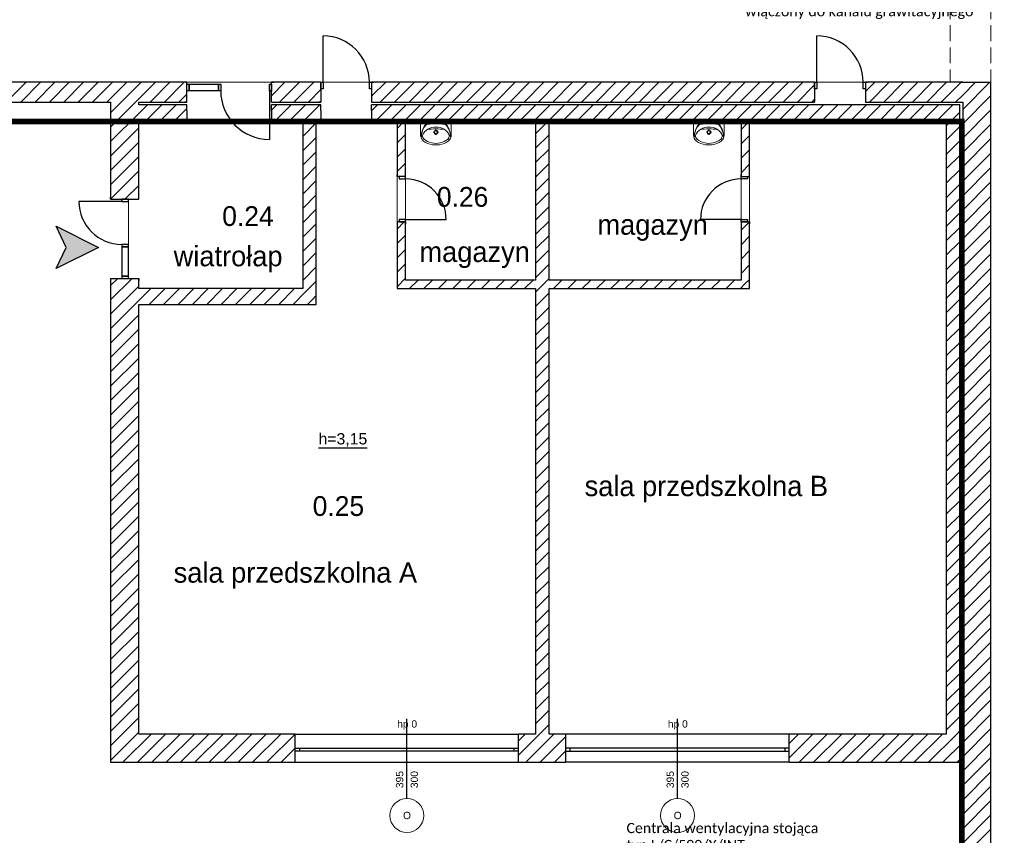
# Model space of a CAD drawing. Header units: millimetres. Extents: x -40063 to 512011, y 350190 to 687060.
# Tile 91 of 256: x 151904 to 169329, y 499789 to 514219. Entities that reach past the tile are written whole.
import ezdxf

# ---------------------------------------------------------------- set-up
doc = ezdxf.new("R2010")
doc.units = ezdxf.units.MM
doc.linetypes.add('DASHDOT', pattern=[1, 0.5, -0.25, 0, -0.25])
doc.linetypes.add('Krawędzie ukryte', pattern=[391.222223, 282.222223, -109])
for name, color, linetype in [('2D - Ogólne', 8, 'Continuous'), ('Elementy Modelu - Strefy', 8, 'Continuous'), ('IS_WM_OPIS', 7, 'Continuous'), ('J_opis pomieszczeń', 8, 'Continuous'), ('Konstrukcja - Ściany zew', 8, 'Continuous'), ('Opisy - Teksty', 8, 'Continuous'), ('Wnętrze - Umeblowanie', 8, 'Continuous'), ('X_ref', 8, 'Continuous')]:
    doc.layers.add(name, color=color, linetype=linetype)
doc.layers.add('J_zakres opracowania', color=226, linetype='DASHDOT', lineweight=30)
doc.styles.add('GENERATED_STYLE_1', font='arial.ttf')
doc.styles.add('GENERATED_STYLE_2', font='txt')
doc.styles.get("Standard").update_dxf_attribs({"font": 'arial.ttf'})

# ---------------------------------------------------------------- blocks, each defined once
blk = doc.blocks.new('fdgdfg')
at = {"layer": '2D - Ogólne', "color": 8, "linetype": 'Krawędzie ukryte', "lineweight": 13}
for p, q in [((-175310, 506076), (-175310, 504676)), ((-174590, 506076), (-174590, 504676))]:
    blk.add_line(p, q, dxfattribs=at)
at = {"layer": 'Elementy Modelu - Strefy', "linetype": 'Continuous', "lineweight": 0}
for p, q in [((-197498, 504676), (-188821, 504676)), ((-188821, 504676), (-187321, 504676)), ((-187321, 504676), (-174590, 504676)), ((-174590, 504676), (-174590, 472640)), ((-188821, 503976), (-189671, 503976)), ((-189671, 503976), (-189671, 502606)), ((-187321, 503976), (-188821, 503976)), ((-186771, 503976), (-187321, 503976)), ((-186771, 501026), (-186771, 503976)), ((-186451, 503976), (-186531, 503976)), ((-186531, 503976), (-186531, 500746)), ((-185551, 503976), (-186451, 503976)), ((-185101, 503976), (-185551, 503976)), ((-185101, 501026), (-185101, 503976)), ((-184951, 503976), (-184951, 501176)), ((-182651, 503976), (-184951, 503976)), ((-182651, 501176), (-182651, 503976)), ((-182411, 503976), (-182411, 501176)), ((-179011, 503976), (-182411, 503976)), ((-179011, 501176), (-179011, 503976)), ((-177711, 503976), (-178861, 503976)), ((-178861, 503976), (-178861, 501026)), ((-176811, 503976), (-177711, 503976)), ((-175380, 503976), (-176811, 503976)), ((-189671, 502606), (-189855, 502606)), ((-189855, 502606), (-189855, 501208)), ((-189855, 501208), (-189671, 501206)), ((-189671, 501206), (-189671, 501026)), ((-184951, 501176), (-182651, 501176)), ((-182411, 501176), (-179011, 501176)), ((-189671, 501026), (-186771, 501026)), ((-182651, 501026), (-185101, 501026)), ((-182651, 493144), (-182651, 501026)), ((-178861, 501026), (-182411, 501026)), ((-182411, 501026), (-182411, 493144)), ((-186531, 500746), (-189671, 500746)), ((-189671, 500746), (-189671, 493144)), ((-189671, 493144), (-182651, 493144)), ((-182411, 493144), (-175380, 493144))]:
    blk.add_line(p, q, dxfattribs=at)
at = {"layer": 'Elementy Modelu - Strefy', "color": 8, "linetype": 'Continuous', "lineweight": 0}
blk.add_line((-175380, 493144), (-175380, 503976), dxfattribs=at)
at = {"layer": 'Konstrukcja - Ściany zew', "linetype": 'Continuous'}
for p, q in [((-186411, 504676), (-186411, 505496)), ((-177671, 504676), (-177671, 505496)), ((-189671, 504676), (-197498, 504676)), ((-192016, 504326), (-191666, 504676)), ((-191761, 504326), (-191411, 504676)), ((-191507, 504326), (-191157, 504676)), ((-191252, 504326), (-190902, 504676)), ((-190998, 504326), (-190648, 504676)), ((-190743, 504326), (-190393, 504676)), ((-190489, 504326), (-190139, 504676)), ((-190234, 504326), (-189884, 504676)), ((-189671, 504634), (-189629, 504676)), ((-189671, 504380), (-189375, 504676)), ((-188821, 504676), (-189671, 504676)), ((-189470, 504326), (-189120, 504676)), ((-189216, 504326), (-188866, 504676)), ((-188821, 504676), (-188858, 504676)), ((-188821, 504676), (-188858, 504676)), ((-188821, 504641), (-188821, 504676)), ((-188821, 504641), (-188821, 504676)), ((-188821, 504526), (-188821, 504641)), ((-188821, 504641), (-188781, 504641)), ((-188821, 504526), (-188821, 504641)), ((-188821, 504526), (-188821, 504641)), ((-188781, 504641), (-188261, 504641)), ((-188781, 504526), (-188781, 504641)), ((-188781, 504641), (-188781, 504526)), ((-188261, 504641), (-188261, 504526)), ((-188261, 504641), (-188221, 504641)), ((-188261, 504526), (-188261, 504641)), ((-188221, 504641), (-188221, 504526)), ((-187361, 504526), (-187361, 504641)), ((-187361, 504641), (-187321, 504641)), ((-187321, 504438), (-187084, 504676)), ((-187321, 504676), (-187284, 504676)), ((-187321, 504641), (-187321, 504676)), ((-186451, 504676), (-187321, 504676)), ((-187321, 504641), (-187321, 504676)), ((-187321, 504676), (-187284, 504676)), ((-187321, 504526), (-187321, 504641)), ((-187321, 504641), (-187321, 504526)), ((-187321, 504526), (-187321, 504641)), ((-187179, 504326), (-186829, 504676)), ((-186925, 504326), (-186575, 504676)), ((-186451, 504676), (-186488, 504676)), ((-186451, 504676), (-186488, 504676)), ((-186451, 504676), (-186451, 504561)), ((-186451, 504676), (-186411, 504676)), ((-186451, 504561), (-186451, 504676)), ((-186451, 504676), (-186451, 504561)), ((-186411, 504676), (-186411, 504561)), ((-185591, 504561), (-185591, 504676)), ((-185591, 504676), (-185551, 504676)), ((-185551, 504427), (-185302, 504676)), ((-185551, 504676), (-185514, 504676)), ((-185551, 504676), (-185551, 504561)), ((-177711, 504676), (-185551, 504676)), ((-185551, 504676), (-185551, 504561)), ((-185551, 504676), (-185551, 504561)), ((-185551, 504676), (-185514, 504676)), ((-185397, 504326), (-185047, 504676)), ((-185143, 504326), (-184793, 504676)), ((-184888, 504326), (-184538, 504676)), ((-184634, 504326), (-184284, 504676)), ((-184379, 504326), (-184029, 504676)), ((-184125, 504326), (-183775, 504676)), ((-183870, 504326), (-183520, 504676)), ((-183615, 504326), (-183265, 504676)), ((-183361, 504326), (-183011, 504676)), ((-183106, 504326), (-182756, 504676)), ((-182852, 504326), (-182502, 504676)), ((-182597, 504326), (-182247, 504676)), ((-182343, 504326), (-181993, 504676)), ((-182088, 504326), (-181738, 504676)), ((-181834, 504326), (-181484, 504676)), ((-181579, 504326), (-181229, 504676)), ((-181324, 504326), (-180974, 504676)), ((-181070, 504326), (-180720, 504676)), ((-180815, 504326), (-180465, 504676)), ((-180561, 504326), (-180211, 504676)), ((-180306, 504326), (-179956, 504676)), ((-180052, 504326), (-179702, 504676)), ((-179797, 504326), (-179447, 504676)), ((-179543, 504326), (-179193, 504676)), ((-179288, 504326), (-178938, 504676)), ((-179033, 504326), (-178683, 504676)), ((-178779, 504326), (-178429, 504676)), ((-178524, 504326), (-178174, 504676)), ((-178270, 504326), (-177920, 504676)), ((-177711, 504676), (-177748, 504676)), ((-177711, 504676), (-177748, 504676)), ((-177711, 504676), (-177711, 504561)), ((-177711, 504676), (-177671, 504676)), ((-177711, 504561), (-177711, 504676)), ((-177711, 504676), (-177711, 504561)), ((-177671, 504676), (-177671, 504561)), ((-176851, 504561), (-176851, 504676)), ((-176851, 504676), (-176811, 504676)), ((-176811, 504512), (-176647, 504676)), ((-176811, 504676), (-176774, 504676)), ((-176811, 504676), (-176811, 504561)), ((-175090, 504676), (-176811, 504676)), ((-176811, 504676), (-176811, 504561)), ((-176811, 504676), (-176811, 504561)), ((-176811, 504676), (-176774, 504676)), ((-176742, 504326), (-176392, 504676)), ((-176488, 504326), (-176138, 504676)), ((-176233, 504326), (-175883, 504676)), ((-175979, 504326), (-175629, 504676)), ((-175724, 504326), (-175374, 504676)), ((-175470, 504326), (-175120, 504676)), ((-175110, 504676), (-175310, 504676)), ((-175110, 504676), (-175310, 504676)), ((-175110, 504676), (-174590, 504676)), ((-175110, 504676), (-174590, 504676)), ((-175090, 504450), (-174865, 504676)), ((-175090, 504196), (-174611, 504676)), ((-174590, 489060), (-174590, 504676)), ((-190171, 504134), (-189671, 504634)), ((-188961, 504326), (-188821, 504466)), ((-188821, 504326), (-188821, 504526)), ((-188821, 504326), (-188821, 504526)), ((-188781, 504526), (-188821, 504526)), ((-188821, 504326), (-188821, 504526)), ((-188261, 504526), (-188781, 504526)), ((-188221, 504526), (-188261, 504526)), ((-187321, 504526), (-187361, 504526)), ((-187361, 504526), (-187361, 503666)), ((-187321, 504326), (-187321, 504526)), ((-187321, 504326), (-187321, 504526)), ((-187321, 504326), (-187321, 504526)), ((-186670, 504326), (-186451, 504545)), ((-186451, 504561), (-186451, 504326)), ((-186411, 504561), (-186451, 504561)), ((-186451, 504561), (-186451, 504326)), ((-185551, 504561), (-185591, 504561)), ((-185551, 504561), (-185551, 504326)), ((-185551, 504561), (-185551, 504326)), ((-178015, 504326), (-177711, 504630)), ((-177711, 504561), (-177711, 504326)), ((-177671, 504561), (-177711, 504561)), ((-177711, 504561), (-177711, 504326)), ((-176811, 504561), (-176851, 504561)), ((-176811, 504561), (-176811, 504326)), ((-176811, 504561), (-176811, 504326)), ((-203848, 504326), (-190171, 504326)), ((-190171, 503880), (-189671, 504380)), ((-190171, 504326), (-190171, 502606)), ((-189671, 504276), (-189671, 504326)), ((-189671, 504326), (-188821, 504326)), ((-188821, 504326), (-188858, 504326)), ((-188821, 504326), (-188858, 504326)), ((-187321, 504326), (-187284, 504326)), ((-187321, 504326), (-186451, 504326)), ((-187321, 504326), (-187284, 504326)), ((-186451, 504326), (-186488, 504326)), ((-186451, 504326), (-186488, 504326)), ((-185551, 504326), (-185514, 504326)), ((-185551, 504326), (-177711, 504326)), ((-185551, 504326), (-185514, 504326)), ((-177761, 504326), (-177711, 504375)), ((-177711, 504326), (-177748, 504326)), ((-177711, 504326), (-177748, 504326)), ((-176811, 504326), (-176774, 504326)), ((-176811, 504326), (-175090, 504326)), ((-176811, 504326), (-176774, 504326)), ((-175215, 504326), (-175090, 504450)), ((-175090, 503941), (-174590, 504441)), ((-175090, 504326), (-175090, 489060)), ((-190171, 503625), (-189671, 504125)), ((-189671, 504125), (-189520, 504276)), ((-188821, 504276), (-189671, 504276)), ((-189566, 503976), (-189266, 504276)), ((-189311, 503976), (-189011, 504276)), ((-189057, 503976), (-188821, 504211)), ((-188821, 504176), (-188821, 504276)), ((-188821, 504176), (-188821, 503976)), ((-187321, 504184), (-187229, 504276)), ((-186451, 504276), (-187321, 504276)), ((-187321, 504176), (-187321, 504276)), ((-187321, 504176), (-187321, 503976)), ((-187275, 503976), (-186975, 504276)), ((-187020, 503976), (-186720, 504276)), ((-186766, 503976), (-186466, 504276)), ((-186451, 504176), (-186451, 504276)), ((-186451, 504176), (-186451, 503976)), ((-185551, 504172), (-185447, 504276)), ((-175140, 504276), (-185551, 504276)), ((-185551, 504176), (-185551, 504276)), ((-185551, 504176), (-185551, 503976)), ((-185493, 503976), (-185193, 504276)), ((-185238, 503976), (-184938, 504276)), ((-184984, 503976), (-184684, 504276)), ((-184729, 503976), (-184429, 504276)), ((-184475, 503976), (-184175, 504276)), ((-184220, 503976), (-183920, 504276)), ((-183965, 503976), (-183665, 504276)), ((-183711, 503976), (-183411, 504276)), ((-183456, 503976), (-183156, 504276)), ((-183202, 503976), (-182902, 504276)), ((-182947, 503976), (-182647, 504276)), ((-182693, 503976), (-182393, 504276)), ((-182438, 503976), (-182138, 504276)), ((-182184, 503976), (-181884, 504276)), ((-181929, 503976), (-181629, 504276)), ((-181674, 503976), (-181374, 504276)), ((-181420, 503976), (-181120, 504276)), ((-181165, 503976), (-180865, 504276)), ((-180911, 503976), (-180611, 504276)), ((-180656, 503976), (-180356, 504276)), ((-180402, 503976), (-180102, 504276)), ((-180147, 503976), (-179847, 504276)), ((-179893, 503976), (-179593, 504276)), ((-179638, 503976), (-179338, 504276)), ((-179383, 503976), (-179083, 504276)), ((-179129, 503976), (-178829, 504276)), ((-178874, 503976), (-178574, 504276)), ((-178620, 503976), (-178320, 504276)), ((-178365, 503976), (-178065, 504276)), ((-178111, 503976), (-177811, 504276)), ((-177856, 503976), (-177556, 504276)), ((-177602, 503976), (-177302, 504276)), ((-177347, 503976), (-177047, 504276)), ((-177092, 503976), (-176792, 504276)), ((-176838, 503976), (-176538, 504276)), ((-176583, 503976), (-176283, 504276)), ((-176329, 503976), (-176029, 504276)), ((-176074, 503976), (-175774, 504276)), ((-175820, 503976), (-175520, 504276)), ((-175565, 503976), (-175265, 504276)), ((-175380, 503906), (-175140, 504146)), ((-175140, 493144), (-175140, 504276)), ((-175090, 503687), (-174590, 504187)), ((-189671, 502606), (-189671, 503976)), ((-189671, 503976), (-188821, 503976)), ((-187321, 503976), (-186771, 503976)), ((-186771, 503970), (-186766, 503976)), ((-186771, 503976), (-186771, 501026)), ((-186771, 503716), (-186531, 503956)), ((-186531, 500746), (-186531, 503976)), ((-186531, 503976), (-186451, 503976)), ((-186511, 503976), (-186451, 504036)), ((-185551, 503976), (-185101, 503976)), ((-185101, 503858), (-184984, 503976)), ((-185101, 503976), (-185101, 503006)), ((-184951, 503976), (-182651, 503976)), ((-184951, 503006), (-184951, 503976)), ((-182651, 503763), (-182438, 503976)), ((-182651, 503976), (-182651, 501176)), ((-182411, 503976), (-179011, 503976)), ((-182411, 501176), (-182411, 503976)), ((-179011, 503839), (-178874, 503976)), ((-179011, 503976), (-179011, 503006)), ((-178861, 503976), (-175380, 503976)), ((-178861, 503006), (-178861, 503976)), ((-175380, 503976), (-175380, 493144)), ((-190171, 503370), (-189671, 503870)), ((-175380, 503651), (-175140, 503891)), ((-175090, 503432), (-174590, 503932)), ((-190171, 503116), (-189671, 503616)), ((-186771, 503461), (-186531, 503701)), ((-185101, 503604), (-184951, 503754)), ((-182651, 503508), (-182411, 503748)), ((-179011, 503584), (-178861, 503734)), ((-175380, 503397), (-175140, 503637)), ((-175090, 503178), (-174590, 503678)), ((-186771, 503207), (-186531, 503447)), ((-185101, 503349), (-184951, 503499)), ((-182651, 503254), (-182411, 503494)), ((-179011, 503330), (-178861, 503480)), ((-175090, 502923), (-174590, 503423)), ((-190171, 502861), (-189671, 503361)), ((-185101, 503095), (-184951, 503245)), ((-175380, 503142), (-175140, 503382)), ((-190171, 502607), (-189671, 503107)), ((-186771, 502952), (-186531, 503192)), ((-182651, 502999), (-182411, 503239)), ((-179011, 503075), (-178861, 503225)), ((-175380, 502888), (-175140, 503128)), ((-175090, 502668), (-174590, 503168)), ((-186771, 502697), (-186531, 502937)), ((-185101, 503006), (-185101, 503043)), ((-185101, 503006), (-185101, 503043)), ((-185066, 503006), (-185101, 503006)), ((-185066, 503006), (-185101, 503006)), ((-184951, 503006), (-185066, 503006)), ((-185066, 503006), (-185066, 502966)), ((-184951, 503006), (-185066, 503006)), ((-184951, 503006), (-185066, 503006)), ((-185066, 502966), (-184951, 502966)), ((-184951, 503006), (-184951, 503043)), ((-184951, 503006), (-184951, 503043)), ((-184951, 502966), (-184951, 503006)), ((-182651, 502745), (-182411, 502985)), ((-179011, 503006), (-179011, 503043)), ((-179011, 503006), (-179011, 503043)), ((-179011, 503006), (-178896, 503006)), ((-179011, 502966), (-179011, 503006)), ((-179011, 503006), (-178896, 503006)), ((-179011, 503006), (-178896, 503006)), ((-178896, 502966), (-179011, 502966)), ((-178896, 503006), (-178861, 503006)), ((-178896, 503006), (-178896, 502966)), ((-178896, 503006), (-178861, 503006)), ((-178861, 503006), (-178861, 503043)), ((-178861, 503006), (-178861, 503043)), ((-175090, 502414), (-174590, 502914)), ((-189918, 502606), (-189671, 502852)), ((-182651, 502490), (-182411, 502730)), ((-175380, 502633), (-175140, 502873)), ((-189971, 502566), (-190731, 502566)), ((-190171, 502606), (-190171, 502643)), ((-190171, 502606), (-190171, 502643)), ((-190171, 502606), (-189971, 502606)), ((-190171, 502606), (-189971, 502606)), ((-190171, 502606), (-189971, 502606)), ((-189971, 502606), (-189856, 502606)), ((-189971, 502606), (-189971, 502566)), ((-189856, 502606), (-189971, 502606)), ((-189971, 502606), (-189856, 502606)), ((-189971, 502566), (-189856, 502566)), ((-189856, 502606), (-189671, 502606)), ((-189856, 502566), (-189856, 502606)), ((-189856, 502606), (-189671, 502606)), ((-189671, 502606), (-189671, 502643)), ((-189671, 502606), (-189671, 502643)), ((-186771, 502443), (-186531, 502683)), ((-175380, 502378), (-175140, 502618)), ((-175090, 502159), (-174590, 502659)), ((-186771, 502188), (-186531, 502428)), ((-182651, 502235), (-182411, 502475)), ((-175090, 501905), (-174590, 502405)), ((-185101, 502076), (-184972, 502206)), ((-185101, 502206), (-185101, 502169)), ((-185066, 502206), (-185101, 502206)), ((-185101, 502206), (-185101, 501026)), ((-185066, 502206), (-185101, 502206)), ((-185101, 502206), (-185101, 502169)), ((-184951, 502246), (-185066, 502246)), ((-185066, 502246), (-185066, 502206)), ((-184951, 502206), (-185066, 502206)), ((-185066, 502206), (-184951, 502206)), ((-184951, 502206), (-185066, 502206)), ((-184951, 502206), (-184951, 502246)), ((-184951, 502246), (-184231, 502246)), ((-184951, 502206), (-184951, 502169)), ((-184951, 501176), (-184951, 502206)), ((-184951, 502206), (-184951, 502169)), ((-182651, 501981), (-182411, 502221)), ((-179011, 502246), (-179731, 502246)), ((-179011, 502206), (-179011, 502246)), ((-179011, 502246), (-178896, 502246)), ((-179011, 502057), (-178862, 502206)), ((-179011, 502206), (-179011, 502169)), ((-179011, 502206), (-178896, 502206)), ((-179011, 502206), (-179011, 501176)), ((-178896, 502206), (-179011, 502206)), ((-179011, 502206), (-178896, 502206)), ((-179011, 502206), (-179011, 502169)), ((-178896, 502246), (-178896, 502206)), ((-178896, 502206), (-178861, 502206)), ((-178896, 502206), (-178861, 502206)), ((-178861, 502206), (-178861, 502169)), ((-178861, 501026), (-178861, 502206)), ((-178861, 502206), (-178861, 502169)), ((-175380, 502124), (-175140, 502364)), ((-191132, 502129), (-190383, 501755)), ((-190956, 501755), (-191132, 502129)), ((-186771, 501934), (-186531, 502174)), ((-175380, 501869), (-175140, 502109)), ((-175090, 501650), (-174590, 502150)), ((-186771, 501679), (-186531, 501919)), ((-185101, 501822), (-184951, 501972)), ((-182651, 501726), (-182411, 501966)), ((-179011, 501802), (-178861, 501952)), ((-175380, 501615), (-175140, 501855)), ((-175090, 501396), (-174590, 501896)), ((-190383, 501755), (-191132, 501380)), ((-191132, 501380), (-190956, 501755)), ((-189856, 501806), (-189971, 501806)), ((-189971, 501806), (-189971, 501766)), ((-189856, 501766), (-189971, 501766)), ((-189971, 501766), (-189971, 501246)), ((-189971, 501766), (-189856, 501766)), ((-189856, 501766), (-189856, 501806)), ((-189856, 501246), (-189856, 501766)), ((-185101, 501567), (-184951, 501717)), ((-182651, 501472), (-182411, 501712)), ((-179011, 501548), (-178861, 501698)), ((-186771, 501425), (-186531, 501665)), ((-175380, 501360), (-175140, 501600)), ((-175090, 501141), (-174590, 501641)), ((-186771, 501170), (-186531, 501410)), ((-185101, 501313), (-184951, 501463)), ((-182651, 501217), (-182411, 501457)), ((-179011, 501293), (-178861, 501443)), ((-175380, 501106), (-175140, 501346)), ((-175090, 500887), (-174590, 501387)), ((-190171, 501079), (-190045, 501206)), ((-190171, 500825), (-189790, 501206)), ((-190171, 501206), (-190171, 501169)), ((-190171, 501206), (-189971, 501206)), ((-190171, 501206), (-189971, 501206)), ((-190171, 501206), (-190171, 492644)), ((-190171, 501206), (-189971, 501206)), ((-190171, 501206), (-190171, 501169)), ((-189971, 501246), (-189856, 501246)), ((-189856, 501246), (-189971, 501246)), ((-189971, 501246), (-189971, 501206)), ((-189971, 501206), (-189856, 501206)), ((-189971, 501206), (-189856, 501206)), ((-189971, 501206), (-189856, 501206)), ((-189856, 501206), (-189856, 501246)), ((-189856, 501206), (-189671, 501206)), ((-189856, 501206), (-189671, 501206)), ((-189671, 501206), (-189671, 501169)), ((-189671, 501026), (-189671, 501206)), ((-189671, 501206), (-189671, 501169)), ((-186720, 500966), (-186531, 501156)), ((-185101, 501058), (-184951, 501208)), ((-182651, 501176), (-184951, 501176)), ((-184879, 501026), (-184729, 501176)), ((-184624, 501026), (-184474, 501176)), ((-184370, 501026), (-184220, 501176)), ((-184115, 501026), (-183965, 501176)), ((-183861, 501026), (-183711, 501176)), ((-183606, 501026), (-183456, 501176)), ((-183352, 501026), (-183202, 501176)), ((-183097, 501026), (-182947, 501176)), ((-182843, 501026), (-182693, 501176)), ((-182651, 500963), (-182411, 501203)), ((-179011, 501176), (-182411, 501176)), ((-182333, 501026), (-182183, 501176)), ((-182079, 501026), (-181929, 501176)), ((-181824, 501026), (-181674, 501176)), ((-181570, 501026), (-181420, 501176)), ((-181315, 501026), (-181165, 501176)), ((-181061, 501026), (-180911, 501176)), ((-180806, 501026), (-180656, 501176)), ((-180552, 501026), (-180402, 501176)), ((-180297, 501026), (-180147, 501176)), ((-180042, 501026), (-179892, 501176)), ((-179788, 501026), (-179638, 501176)), ((-179533, 501026), (-179383, 501176)), ((-179279, 501026), (-179129, 501176)), ((-178943, 501107), (-178861, 501189)), ((-190171, 500570), (-189671, 501070)), ((-189671, 500816), (-189461, 501026)), ((-186771, 501026), (-189671, 501026)), ((-189487, 500746), (-189207, 501026)), ((-189232, 500746), (-188952, 501026)), ((-188977, 500746), (-188697, 501026)), ((-188723, 500746), (-188443, 501026)), ((-188468, 500746), (-188188, 501026)), ((-188214, 500746), (-187934, 501026)), ((-187959, 500746), (-187679, 501026)), ((-187705, 500746), (-187425, 501026)), ((-187450, 500746), (-187170, 501026)), ((-187195, 500746), (-186915, 501026)), ((-185101, 501026), (-182651, 501026)), ((-182651, 501026), (-182651, 493144)), ((-182411, 493144), (-182411, 501026)), ((-182411, 501026), (-178861, 501026)), ((-179024, 501026), (-178943, 501107)), ((-175380, 500851), (-175140, 501091)), ((-175090, 500632), (-174590, 501132)), ((-190171, 500316), (-189671, 500816)), ((-186941, 500746), (-186720, 500966)), ((-186686, 500746), (-186603, 500829)), ((-186603, 500829), (-186531, 500901)), ((-182651, 500708), (-182411, 500948)), ((-175380, 500597), (-175140, 500837)), ((-175090, 500377), (-174590, 500877)), ((-189671, 493144), (-189671, 500746)), ((-189671, 500746), (-186531, 500746)), ((-182651, 500454), (-182411, 500694)), ((-190171, 500061), (-189671, 500561)), ((-175380, 500342), (-175140, 500582)), ((-175090, 500123), (-174590, 500623)), ((-190171, 499807), (-189671, 500307)), ((-182651, 500199), (-182411, 500439)), ((-175380, 500087), (-175140, 500327)), ((-175090, 499868), (-174590, 500368)), ((-182651, 499944), (-182411, 500184)), ((-175090, 499614), (-174590, 500114)), ((-190171, 499552), (-189671, 500052)), ((-175380, 499833), (-175140, 500073)), ((-190171, 499297), (-189671, 499797)), ((-182651, 499690), (-182411, 499930)), ((-175380, 499578), (-175140, 499818)), ((-175090, 499359), (-174590, 499859)), ((-182651, 499435), (-182411, 499675)), ((-175090, 499105), (-174590, 499605)), ((-190171, 499043), (-189671, 499543)), ((-182651, 499181), (-182411, 499421)), ((-175380, 499324), (-175140, 499564)), ((-190171, 498788), (-189671, 499288)), ((-175380, 499069), (-175140, 499309)), ((-175090, 498850), (-174590, 499350)), ((-182651, 498926), (-182411, 499166)), ((-175090, 498596), (-174590, 499096)), ((-190171, 498534), (-189671, 499034)), ((-182651, 498672), (-182411, 498912)), ((-175380, 498815), (-175140, 499055)), ((-190171, 498279), (-189671, 498779)), ((-175380, 498560), (-175140, 498800)), ((-175090, 498341), (-174590, 498841)), ((-182651, 498417), (-182411, 498657)), ((-175380, 498306), (-175140, 498546)), ((-175090, 498086), (-174590, 498586)), ((-190171, 498025), (-189671, 498525)), ((-182651, 498162), (-182411, 498402)), ((-190171, 497770), (-189671, 498270)), ((-175380, 498051), (-175140, 498291)), ((-175090, 497832), (-174590, 498332)), ((-182651, 497908), (-182411, 498148)), ((-175380, 497796), (-175140, 498036)), ((-175090, 497577), (-174590, 498077)), ((-190171, 497516), (-189671, 498016)), ((-182651, 497653), (-182411, 497893)), ((-190171, 497261), (-189671, 497761)), ((-175380, 497542), (-175140, 497782)), ((-175090, 497323), (-174590, 497823)), ((-190171, 497006), (-189671, 497506)), ((-182651, 497399), (-182411, 497639)), ((-175380, 497287), (-175140, 497527)), ((-175090, 497068), (-174590, 497568)), ((-182651, 497144), (-182411, 497384)), ((-190171, 496752), (-189671, 497252)), ((-175380, 497033), (-175140, 497273)), ((-175090, 496814), (-174590, 497314)), ((-190171, 496497), (-189671, 496997)), ((-182651, 496890), (-182411, 497130)), ((-175380, 496778), (-175140, 497018)), ((-175090, 496559), (-174590, 497059)), ((-182651, 496635), (-182411, 496875)), ((-175090, 496305), (-174590, 496805)), ((-190171, 496243), (-189671, 496743)), ((-175380, 496524), (-175140, 496764)), ((-190171, 495988), (-189671, 496488)), ((-182651, 496381), (-182411, 496621)), ((-175380, 496269), (-175140, 496509)), ((-175090, 496050), (-174590, 496550)), ((-182651, 496126), (-182411, 496366)), ((-175090, 495795), (-174590, 496295)), ((-190171, 495734), (-189671, 496234)), ((-182651, 495871), (-182411, 496111)), ((-175380, 496015), (-175140, 496255)), ((-190171, 495479), (-189671, 495979)), ((-175380, 495760), (-175140, 496000)), ((-175090, 495541), (-174590, 496041)), ((-182651, 495617), (-182411, 495857)), ((-175090, 495286), (-174590, 495786)), ((-190171, 495225), (-189671, 495725)), ((-182651, 495362), (-182411, 495602)), ((-175380, 495505), (-175140, 495745)), ((-190171, 494970), (-189671, 495470)), ((-175380, 495251), (-175140, 495491)), ((-175090, 495032), (-174590, 495532)), ((-182651, 495108), (-182411, 495348)), ((-175380, 494996), (-175140, 495236)), ((-175090, 494777), (-174590, 495277)), ((-190171, 494715), (-189671, 495215)), ((-182651, 494853), (-182411, 495093)), ((-190171, 494461), (-189671, 494961)), ((-175380, 494742), (-175140, 494982)), ((-175090, 494523), (-174590, 495023)), ((-190171, 494206), (-189671, 494706)), ((-182651, 494599), (-182411, 494839)), ((-175380, 494487), (-175140, 494727)), ((-175090, 494268), (-174590, 494768)), ((-182651, 494344), (-182411, 494584)), ((-190171, 493952), (-189671, 494452)), ((-175380, 494233), (-175140, 494473)), ((-175090, 494013), (-174590, 494513)), ((-190171, 493697), (-189671, 494197)), ((-182651, 494090), (-182411, 494330)), ((-175380, 493978), (-175140, 494218)), ((-175090, 493759), (-174590, 494259)), ((-182651, 493835), (-182411, 494075)), ((-190171, 493443), (-189671, 493943)), ((-175380, 493723), (-175140, 493963)), ((-175090, 493504), (-174590, 494004)), ((-190171, 493188), (-189671, 493688)), ((-182651, 493580), (-182411, 493820)), ((-175380, 493469), (-175140, 493709)), ((-175090, 493250), (-174590, 493750)), ((-182651, 493326), (-182411, 493566)), ((-175090, 492995), (-174590, 493495)), ((-190171, 492934), (-189671, 493434)), ((-184926, 492004), (-184926, 493412)), ((-180136, 492004), (-180136, 493412)), ((-175380, 493214), (-175140, 493454)), ((-190171, 492679), (-189671, 493179)), ((-189951, 492644), (-189451, 493144)), ((-189697, 492644), (-189197, 493144)), ((-186901, 493144), (-189671, 493144)), ((-189442, 492644), (-188942, 493144)), ((-189188, 492644), (-188688, 493144)), ((-188933, 492644), (-188433, 493144)), ((-188678, 492644), (-188178, 493144)), ((-188424, 492644), (-187924, 493144)), ((-188169, 492644), (-187669, 493144)), ((-187915, 492644), (-187415, 493144)), ((-187660, 492644), (-187160, 493144)), ((-187406, 492644), (-186906, 493144)), ((-186901, 492894), (-186901, 493144)), ((-186901, 493144), (-182951, 493144)), ((-182951, 493026), (-182833, 493144)), ((-182951, 492771), (-182578, 493144)), ((-182951, 492894), (-182951, 493144)), ((-182651, 493144), (-182951, 493144)), ((-182824, 492644), (-182324, 493144)), ((-182578, 493144), (-182411, 493311)), ((-182111, 493144), (-182411, 493144)), ((-182111, 492894), (-182111, 493144)), ((-178161, 493144), (-182111, 493144)), ((-178161, 492979), (-177996, 493144)), ((-178161, 492725), (-177741, 493144)), ((-178161, 492894), (-178161, 493144)), ((-175380, 493144), (-178161, 493144)), ((-177987, 492644), (-177487, 493144)), ((-177732, 492644), (-177232, 493144)), ((-177478, 492644), (-176978, 493144)), ((-177223, 492644), (-176723, 493144)), ((-176969, 492644), (-176469, 493144)), ((-176714, 492644), (-176214, 493144)), ((-176460, 492644), (-175960, 493144)), ((-176205, 492644), (-175705, 493144)), ((-175950, 492644), (-175450, 493144)), ((-175696, 492644), (-175196, 493144)), ((-175196, 493144), (-175140, 493200)), ((-175090, 493144), (-175140, 493144)), ((-175090, 492741), (-174590, 493241)), ((-175090, 492644), (-175090, 493144)), ((-182569, 492644), (-182111, 493102)), ((-175441, 492644), (-175090, 492995)), ((-175090, 492486), (-174590, 492986)), ((-187151, 492644), (-186901, 492894)), ((-186901, 492844), (-186901, 492894)), ((-186901, 492894), (-186826, 492894)), ((-186901, 492844), (-186901, 492894)), ((-186901, 492644), (-186901, 492844)), ((-186826, 492844), (-186901, 492844)), ((-186826, 492894), (-186826, 492844)), ((-186826, 492894), (-183026, 492894)), ((-183026, 492844), (-186826, 492844)), ((-183026, 492844), (-183026, 492894)), ((-183026, 492894), (-182951, 492894)), ((-182951, 492844), (-183026, 492844)), ((-182951, 492844), (-182951, 492894)), ((-182951, 492844), (-182951, 492894)), ((-182951, 492644), (-182951, 492844)), ((-182314, 492644), (-182111, 492848)), ((-182111, 492844), (-182111, 492894)), ((-182036, 492894), (-182111, 492894)), ((-182111, 492844), (-182111, 492894)), ((-182111, 492644), (-182111, 492844)), ((-182111, 492844), (-182036, 492844)), ((-182036, 492844), (-182036, 492894)), ((-178236, 492894), (-182036, 492894)), ((-182036, 492844), (-178236, 492844)), ((-178161, 492894), (-178236, 492894)), ((-178236, 492894), (-178236, 492844)), ((-178236, 492844), (-178161, 492844)), ((-178161, 492844), (-178161, 492894)), ((-178161, 492844), (-178161, 492894)), ((-178161, 492644), (-178161, 492844)), ((-190171, 492644), (-186901, 492644)), ((-186901, 492644), (-182951, 492644)), ((-182951, 492644), (-182111, 492644)), ((-178161, 492644), (-182111, 492644)), ((-178161, 492644), (-175090, 492644)), ((-175187, 492644), (-175090, 492741)), ((-175090, 492232), (-174590, 492732)), ((-175090, 491977), (-174590, 492477)), ((-175090, 491722), (-174590, 492222)), ((-175090, 491468), (-174590, 491968)), ((-175090, 491213), (-174590, 491713)), ((-175090, 490959), (-174590, 491459))]:
    blk.add_line(p, q, dxfattribs=at)
for centre, radius, start, end in [((-186411, 504676), 820, 0, 90), ((-177671, 504676), 820, 0, 90), ((-187361, 504526), 860, 180, 270), ((-184951, 502246), 720, 0, 90), ((-179011, 502246), 720, 90, 180), ((-189971, 502566), 760, 180, 270)]:
    blk.add_arc(centre, radius, start, end, dxfattribs=at)
at = {"layer": 'Konstrukcja - Ściany zew', "color": 251, "linetype": 'Continuous', "lineweight": 13}
for centre, start, end in [((-184926, 491704), 0, 180), ((-180136, 491704), 0, 180), ((-184926, 491704), 180, 0), ((-180136, 491704), 180, 0)]:
    blk.add_arc(centre, 300, start, end, dxfattribs=at)
at = {"layer": 'Konstrukcja - Ściany zew', "linetype": 'Continuous', "lineweight": 13, "extrusion": (0, 0, -1)}
for points in [[(190383, 501755), (191132, 502129), (190956, 501755)], [(190383, 501755), (190956, 501755), (191132, 501380)]]:
    blk.add_solid(points, dxfattribs=at)
at = {"layer": 'Opisy - Teksty', "linetype": 'Continuous'}
blk.add_line((-186490, 498209), (-185628, 498209), dxfattribs=at)
at = {"layer": 'Wnętrze - Umeblowanie', "color": 252, "linetype": 'Continuous', "lineweight": 5}
for p, q in [((-184683, 503976), (-184143, 503976)), ((-184683, 503976), (-184683, 503747)), ((-184328, 503976), (-184498, 503976)), ((-184143, 503976), (-184143, 503747)), ((-179852, 503976), (-179312, 503976)), ((-179852, 503976), (-179852, 503747)), ((-179497, 503976), (-179667, 503976)), ((-179312, 503976), (-179312, 503747)), ((-184430, 503792), (-184459, 503792)), ((-184413, 503838), (-184413, 503809)), ((-184413, 503776), (-184413, 503747)), ((-184368, 503792), (-184397, 503792)), ((-179599, 503792), (-179627, 503792)), ((-179582, 503838), (-179582, 503809)), ((-179582, 503776), (-179582, 503747)), ((-179536, 503792), (-179565, 503792))]:
    blk.add_line(p, q, dxfattribs=at)
for centre, radius in [((-184413, 503792), 35), ((-184413, 503792), 25), ((-179582, 503792), 35), ((-179582, 503792), 25)]:
    blk.add_circle(centre, radius, dxfattribs=at)
for centre, radius, start, end in [((-184558, 503904), 45, 102.694, 140.6648), ((-184419, 503289), 676, 89.4897, 102.694), ((-184408, 502789), 1154, 90.245, 97.8304), ((-184408, 503289), 676, 77.2285, 90.4328), ((-184420, 502789), 1154, 82.0921, 89.6775), ((-184269, 503904), 45, 39.2578, 77.2285), ((-179726, 503904), 45, 102.694, 140.6648), ((-179588, 503289), 676, 89.4897, 102.694), ((-179577, 502789), 1154, 90.245, 97.8304), ((-179577, 503289), 676, 77.2285, 90.4328), ((-179588, 502789), 1154, 82.0921, 89.6775), ((-179437, 503904), 45, 39.2578, 77.2285), ((-184330, 503717), 340, 140.6648, 180.9072), ((-184364, 503716), 305, 138.5245, 180.6767), ((-184426, 503645), 241, 122.8442, 158.4481), ((-184559, 503888), 45, 97.8304, 138.5245), ((-184413, 502865), 985, 81.1796, 98.8266), ((-184432, 503641), 241, 85.394, 121.0561), ((-184394, 503641), 241, 58.9439, 94.606), ((-184400, 503645), 241, 21.5519, 57.1558), ((-184267, 503888), 45, 41.398, 82.0921), ((-184497, 503718), 340, 359.0153, 39.2578), ((-184462, 503716), 305, 359.2458, 41.398), ((-179498, 503717), 340, 140.6648, 180.9072), ((-179533, 503716), 305, 138.5245, 180.6767), ((-179595, 503645), 241, 122.8442, 158.4481), ((-179728, 503888), 45, 97.8304, 138.5245), ((-179582, 502865), 985, 81.1796, 98.8266), ((-179601, 503641), 241, 85.394, 121.0561), ((-179563, 503641), 241, 58.9439, 94.606), ((-179569, 503645), 241, 21.5519, 57.1558), ((-179436, 503888), 45, 41.398, 82.0921), ((-179665, 503718), 340, 359.0153, 39.2578), ((-179631, 503716), 305, 359.2458, 41.398), ((-184546, 503741), 137, 177.5448, 231.2546), ((-184569, 503727), 80.9, 176.0694, 229.1984), ((-184499, 503800), 213, 231.3152, 242.8429), ((-184437, 503893), 293, 230.7149, 260.0022), ((-184399, 504009), 444, 243.7403, 265.7948), ((-184413, 503912), 317, 256.4334, 283.5666), ((-184427, 504009), 444, 274.2052, 296.2597), ((-184390, 503893), 293, 279.9978, 309.2851), ((-184327, 503800), 213, 297.1571, 308.6848), ((-184257, 503727), 80.9, 310.8016, 3.9306), ((-184280, 503741), 137, 308.7454, 2.4552), ((-179715, 503741), 137, 177.5448, 231.2546), ((-179738, 503727), 80.9, 176.0694, 229.1984), ((-179668, 503800), 213, 231.3152, 242.8429), ((-179605, 503893), 293, 230.7149, 260.0022), ((-179568, 504009), 444, 243.7403, 265.7948), ((-179582, 503912), 317, 256.4334, 283.5666), ((-179596, 504009), 444, 274.2052, 296.2597), ((-179558, 503893), 293, 279.9978, 309.2851), ((-179496, 503800), 213, 297.1571, 308.6848), ((-179426, 503727), 80.9, 310.8016, 3.9306), ((-179449, 503741), 137, 308.7454, 2.4552), ((-184413, 503836), 270, 265.9876, 274.0124), ((-179582, 503836), 270, 265.9876, 274.0124)]:
    blk.add_arc(centre, radius, start, end, dxfattribs=at)
at = {"layer": 'Elementy Modelu - Strefy', "lineweight": 13, "style": 'GENERATED_STYLE_2'}
for s, p in [('0.26', (-184396, 502473)), ('0.24', (-188195, 502133)), ('0.25', (-186594, 497003))]:
    blk.add_text(s, height=350, dxfattribs=at).set_placement(p)
at = {"layer": 'J_opis pomieszczeń', "linetype": 'Continuous', "style": 'GENERATED_STYLE_2'}
for s, height, p in [('magazyn', 360, (-181554, 501977)), ('wiatrołap', 360, (-189054, 501420)), ('magazyn', 360, (-184704, 501496)), ('sala przedszkolna B', 359.99, (-181781, 497353)), ('sala przedszkolna A', 359.99, (-189054, 495822))]:
    blk.add_text(s, height=height, dxfattribs=at).set_placement(p)
at = {"layer": 'Konstrukcja - Ściany zew', "char_height": 130, "attachment_point": 7, "style": 'GENERATED_STYLE_1'}
for s, insert in [('{hp 0}', (-185099, 493219)), ('{hp 0}', (-180309, 493219)), ('{O}', (-184995, 491637)), ('{O}', (-180205, 491637))]:
    blk.add_mtext(s, dxfattribs=dict(at, insert=insert))
at = {"layer": 'Konstrukcja - Ściany zew', "char_height": 130, "attachment_point": 7, "rotation": 90, "style": 'GENERATED_STYLE_1'}
for s, insert in [('{395}', (-184989, 492187)), ('{300}', (-184729, 492187)), ('{395}', (-180199, 492187)), ('{300}', (-179939, 492187))]:
    blk.add_mtext(s, dxfattribs=dict(at, insert=insert))
at = {"layer": 'Opisy - Teksty', "linetype": 'Continuous', "style": 'GENERATED_STYLE_1'}
blk.add_text('h=3,15', height=200, dxfattribs=at).set_placement((-186490, 498268))

msp = doc.modelspace()

# ---------------------------------------------------------------- linework, layer by layer
at = {"layer": 'J_zakres opracowania', "ltscale": 1000, "const_width": 100}
msp.add_lwpolyline([(145238.97833, 455200), (179698.13773, 455200), (179698.13773, 465499.99363), (168198.34775, 465499.99363), (168198.34775, 475277.34862), (179787.48799, 475277.34862), (179787.48799, 507377.27761), (172267.92013, 507377.27761), (172267.92013, 513264.6274), (178887.83809, 513264.6274), (178887.83809, 519214.61675), (169238.45678, 519214.61675), (169238.45678, 523014.48912), (139342.26689, 523014.48912), (139342.26689, 512420.85011), (168578.26628, 512420.85011), (168578.26628, 488928.49204), (155218.96566, 488928.49204), (155218.96566, 468968.52781), (145238.97833, 468968.52781), (145238.97833, 455200)], dxfattribs=at)

# ---------------------------------------------------------------- block references
at = {"layer": 'X_ref'}
msp.add_blockref('fdgdfg', (343682.59615, 8436.71479), dxfattribs=at)

# ---------------------------------------------------------------- texts
at = {"layer": 'IS_WM_OPIS', "char_height": 179.9999966, "width": 5935.9201341, "attachment_point": 1, "rotation": 0.000000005}
for s, insert in [('\\fCalibri|b0|i0|c238;Wentylator \\Pilość powietrza 20m3/h\\Pspręż 20Pa\\Pmoc 20W\\Pzasilenie 230V\\Pzałączany oświetleniem z opożnieniem czasowym\\Pwłączony do kanału grawitacyjnego', (164743.03333, 516260.00983)), ('\\fCalibri|b0|i0|c238;Centrala wentylacyjna stojąca\\Ptyp L/C/500/X/INT\\Pcentrala do sali 0.14\\Pnawiew: 420 m3/h\\Pwywiew: 420 m3/h\\Pspręż: 50/50 Pa\\Ppredkośc nawiewu i wywiewu powietrza 0,36m/s\\Pkrócce przyłaczeniowe czerpni i wyrzutni %%C200mm\\Pnawienik wyporowy\\Pcentrala stojąca\\Pfiltr M5,M5\\Pwymiennik przeciwpradowy\\Pmoc elektryczna wentylatorów: 167W\\Pzasilanie: 230V/1F/50Hz\\Pmoc nagrzewnicy obliczeniowa: 0,5kW, moc maksymalna 2,0kW\\Pmoc akustyczna: 34,6 dB(A)\\Pmasa: 200kg \\Pwymiary lxhxw: 1000x2100x500mm\\P\\P', (162642.34614, 500007.81781))]:
    msp.add_mtext(s, dxfattribs=dict(at, insert=insert))

doc.saveas('drawing.dxf')
